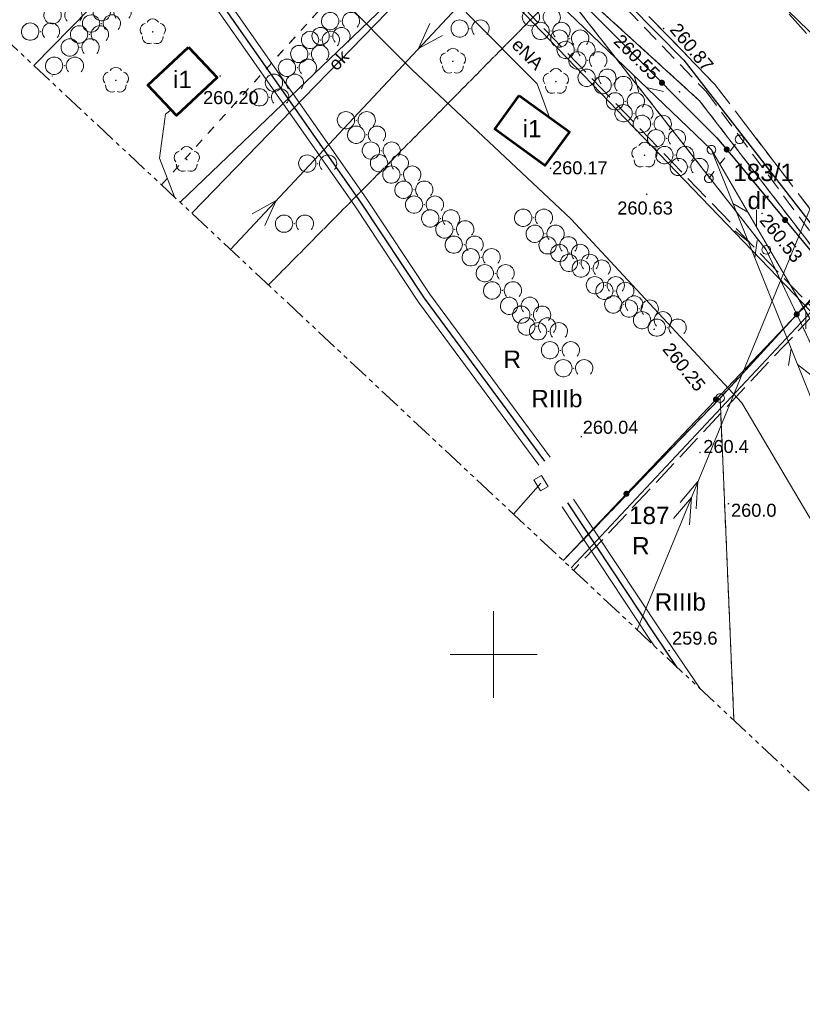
# Model space of a CAD drawing. Header units: metres. Extents: x 7427125 to 7427502, y 5541102 to 5541557.
# Tile 2 of 43: x 7427273 to 7427318, y 5541180 to 5541237. Entities that reach past the tile are written whole.
import ezdxf
from ezdxf.enums import TextEntityAlignment as Align

# ---------------------------------------------------------------- set-up
doc = ezdxf.new("R2010")
doc.units = ezdxf.units.M
doc.header["$MEASUREMENT"] = 0
for name, pattern in [('( Phantom )', [2.5, 1.25, -0.25, 0.25, -0.25, 0.25, -0.25]), ('PRZER1-1', [1, 0.5, -0.5]), ('PRZER2-1', [1.5, 1, -0.5]), ('PRZER3-1', [2, 1.5, -0.5])]:
    doc.linetypes.add(name, pattern=pattern)
for name, color, linetype, lineweight in [('!_Granica terenu objętego planem', 7, 'Continuous', 0), ('!_Linia rozgraniczająca', 7, 'Continuous', 0), ('GEPPGD', 7, 'Continuous', 13), ('GESBZO', 7, 'Continuous', 53), ('GESBZO_O', 7, 'Continuous', 53), ('GESDZI', 7, 'Continuous', 13), ('GESDZI_O', 7, 'Continuous', 13), ('GOSRBG', 7, 'Continuous', 13), ('GSLINK', 7, 'Continuous', 13), ('GSLINK_O', 7, 'Continuous', 13), ('GSLKOG', 7, 'Continuous', 30), ('GSPWPN', 7, 'Continuous', 13), ('GSPWPN_O', 7, 'Continuous', 13), ('GSPWPS', 7, 'Continuous', 13), ('GSPWPS_O', 7, 'Continuous', 13), ('GSSKOA', 7, 'Continuous', 13), ('GSSKOD', 7, 'Continuous', 13), ('GSSZAD', 7, 'Continuous', 13), ('GULLOB', 7, 'Continuous', 30), ('GUPIKP', 7, 'Continuous', 13), ('GUPISN', 7, 'Continuous', 13)]:
    doc.layers.add(name, color=color, linetype=linetype, lineweight=lineweight)
for name, color, linetype, lineweight, true_color in [('GESKKL_O', 7, 'Continuous', 13, 0x24bc24), ('GESUZY', 7, 'Continuous', 13, 0x008000), ('GESUZY_O', 7, 'Continuous', 13, 0x008000), ('GSPRDL', 7, 'Continuous', 13, 0x008000), ('GULEPR', 1, 'Continuous', 13, 0xff0000), ('GULEPR_O', 1, 'Continuous', 13, 0xff0000), ('GULTPR', 7, 'Continuous', 13, 0xff9100), ('GULWPR', 5, 'Continuous', 13, 0x0000ff), ('Ramka sekcyjna', 7, 'Continuous', 13, 0xa5007c)]:
    doc.layers.add(name, color=color, linetype=linetype, lineweight=lineweight, true_color=true_color)
doc.styles.add('Arial', font='arial.ttf')

# ---------------------------------------------------------------- blocks, each defined once
blk = doc.blocks.new('D_GEPPGD1_2')
blk.add_hatch(color=0).paths.add_polyline_path([(0, -0.04500000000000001), (-0.013906, -0.042798), (-0.02645, -0.036406), (-0.036406, -0.02645), (-0.042798, -0.013906), (-0.04500000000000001, 0), (-0.042798, 0.013906), (-0.036406, 0.02645), (-0.02645, 0.036406), (-0.013906, 0.042798), (0, 0.04500000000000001), (0.013906, 0.042798), (0.02645, 0.036406), (0.036406, 0.02645), (0.042798, 0.013906), (0.04500000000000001, 0), (0.042798, -0.013906), (0.036406, -0.02645), (0.02645, -0.036406), (0.013906, -0.042798)])
blk = doc.blocks.new('D_GEPPGD1_1')
at = {"color": 0, "flags": 128}
blk.add_lwpolyline([(0, 0.25), (0.07725400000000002, 0.237764), (0.146946, 0.202254), (0.202254, 0.146946), (0.237764, 0.07725400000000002), (0.25, 0), (0.237764, -0.07725400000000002), (0.202254, -0.146946), (0.146946, -0.202254), (0.07725400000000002, -0.237764), (0, -0.25), (-0.07725400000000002, -0.237764), (-0.146946, -0.202254), (-0.202254, -0.146946), (-0.237764, -0.07725400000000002), (-0.25, 0), (-0.237764, 0.07725400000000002), (-0.202254, 0.146946), (-0.146946, 0.202254), (-0.07725400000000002, 0.237764), (0, 0.25)], close=True, dxfattribs=at)
blk = doc.blocks.new('D_GUPIKP1_3')
at = {"color": 0, "flags": 128}
blk.add_lwpolyline([(0.375, -0.25), (-0.375, -0.25), (-0.375, 0.25), (0.375, 0.25), (0.375, -0.25)], close=True, dxfattribs=at)
blk = doc.blocks.new('D_GSPWPS1')
blk.add_hatch(color=0).paths.add_polyline_path([(0, -0.04500000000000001), (-0.011647, -0.043467), (-0.0225, -0.038971), (-0.03182, -0.03182), (-0.038971, -0.0225), (-0.043467, -0.011647), (-0.04500000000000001, 0), (-0.043467, 0.011647), (-0.038971, 0.0225), (-0.03182, 0.03182), (-0.0225, 0.038971), (-0.011647, 0.043467), (0, 0.04500000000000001), (0.011647, 0.043467), (0.0225, 0.038971), (0.03182, 0.03182), (0.038971, 0.0225), (0.043467, 0.011647), (0.04500000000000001, 0), (0.043467, -0.011647), (0.038971, -0.0225), (0.03182, -0.03182), (0.0225, -0.038971), (0.011647, -0.043467)])
blk = doc.blocks.new('D_GSPRDL1')
blk.add_hatch(color=0).paths.add_polyline_path([(0, -0.04500000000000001), (-0.013906, -0.042798), (-0.02645, -0.036406), (-0.036406, -0.02645), (-0.042798, -0.013906), (-0.04500000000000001, 0), (-0.042798, 0.013906), (-0.036406, 0.02645), (-0.02645, 0.036406), (-0.013906, 0.042798), (0, 0.04500000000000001), (0.013906, 0.042798), (0.02645, 0.036406), (0.036406, 0.02645), (0.042798, 0.013906), (0.04500000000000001, 0), (0.042798, -0.013906), (0.036406, -0.02645), (0.02645, -0.036406), (0.013906, -0.042798)])
at = {"color": 0, "flags": 128}
for points in [[(-0.324277, 0.563333), (-0.240553, 0.662679), (-0.127956, 0.727494), (0, 0.75), (0.127956, 0.727494), (0.240553, 0.662679), (0.324277, 0.563333)], [(-0.6359690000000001, -0.134326), (-0.7045800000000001, -0.024001), (-0.731429, 0.103115), (-0.713292, 0.231763), (-0.652348, 0.3465010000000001), (-0.55591, 0.433559), (-0.435555, 0.4824850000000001)], [(0.435555, 0.4824850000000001), (0.55591, 0.433559), (0.652348, 0.3465010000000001), (0.713292, 0.231763), (0.731429, 0.103115), (0.7045800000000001, -0.024001), (0.6359690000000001, -0.134326)], [(-0.068773, -0.646351), (-0.194901, -0.677512), (-0.324092, -0.663766), (-0.440839, -0.606763), (-0.5311290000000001, -0.513345), (-0.584125, -0.394725), (-0.5934649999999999, -0.265141)], [(0.5934649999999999, -0.265141), (0.584125, -0.394725), (0.5311290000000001, -0.513345), (0.440839, -0.606763), (0.324092, -0.663766), (0.194901, -0.677512), (0.068773, -0.646351)]]:
    blk.add_lwpolyline(points, dxfattribs=at)
blk = doc.blocks.new('D_GSPWPN1')
blk.add_hatch(color=0).paths.add_polyline_path([(0, -0.04500000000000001), (-0.011647, -0.043467), (-0.0225, -0.038971), (-0.03182, -0.03182), (-0.038971, -0.0225), (-0.043467, -0.011647), (-0.04500000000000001, 0), (-0.043467, 0.011647), (-0.038971, 0.0225), (-0.03182, 0.03182), (-0.0225, 0.038971), (-0.011647, 0.043467), (0, 0.04500000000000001), (0.011647, 0.043467), (0.0225, 0.038971), (0.03182, 0.03182), (0.038971, 0.0225), (0.043467, 0.011647), (0.04500000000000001, 0), (0.043467, -0.011647), (0.038971, -0.0225), (0.03182, -0.03182), (0.0225, -0.038971), (0.011647, -0.043467)])
blk = doc.blocks.new('D_GUPISN1')
at = {"color": 0, "flags": 128}
blk.add_lwpolyline([(0, 0.25), (0.064705, 0.241481), (0.125, 0.216506), (0.176777, 0.176777), (0.216506, 0.125), (0.241481, 0.064705), (0.25, 0), (0.241481, -0.064705), (0.216506, -0.125), (0.176777, -0.176777), (0.125, -0.216506), (0.064705, -0.241481), (0, -0.25), (-0.064705, -0.241481), (-0.125, -0.216506), (-0.176777, -0.176777), (-0.216506, -0.125), (-0.241481, -0.064705), (-0.25, 0), (-0.241481, 0.064705), (-0.216506, 0.125), (-0.176777, 0.176777), (-0.125, 0.216506), (-0.064705, 0.241481), (0, 0.25)], close=True, dxfattribs=at)
blk = doc.blocks.new('D_SUTP1')
at = {"color": 0, "flags": 128}
for points in [[(-0.0675, 0), (-0.9325, -0.5)], [(0.9325, 0), (0.0675, 0.5)]]:
    blk.add_lwpolyline(points, dxfattribs=at)
blk = doc.blocks.new('D_KOLO')
blk.add_hatch(color=0).paths.add_polyline_path([(0, -0.175), (-0.045293, -0.169037), (-0.08750000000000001, -0.151554), (-0.123744, -0.123744), (-0.151554, -0.08750000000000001), (-0.169037, -0.045293), (-0.175, 0), (-0.169037, 0.045293), (-0.151554, 0.08750000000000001), (-0.123744, 0.123744), (-0.08750000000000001, 0.151554), (-0.045293, 0.169037), (0, 0.175), (0.045293, 0.169037), (0.08750000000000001, 0.151554), (0.123744, 0.123744), (0.151554, 0.08750000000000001), (0.169037, 0.045293), (0.175, 0), (0.169037, -0.045293), (0.151554, -0.08750000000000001), (0.123744, -0.123744), (0.08750000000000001, -0.151554), (0.045293, -0.169037)])
blk = doc.blocks.new('D_GSLKOG1')
blk.add_hatch(color=0).paths.add_polyline_path([(0, -0.175), (-0.045293, -0.169037), (-0.08750000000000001, -0.151554), (-0.123744, -0.123744), (-0.151554, -0.08750000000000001), (-0.169037, -0.045293), (-0.175, 0), (-0.169037, 0.045293), (-0.151554, 0.08750000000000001), (-0.123744, 0.123744), (-0.08750000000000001, 0.151554), (-0.045293, 0.169037), (0, 0.175), (0.045293, 0.169037), (0.08750000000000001, 0.151554), (0.123744, 0.123744), (0.151554, 0.08750000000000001), (0.169037, 0.045293), (0.175, 0), (0.169037, -0.045293), (0.151554, -0.08750000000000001), (0.123744, -0.123744), (0.08750000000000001, -0.151554), (0.045293, -0.169037)])
blk = doc.blocks.new('D_SUEP1')
at = {"color": 0, "flags": 128}
blk.add_lwpolyline([(-0.75, -0.5), (0.75, 0), (-0.75, 0.5)], dxfattribs=at)
blk = doc.blocks.new('D_SUEP2')
at = {"color": 0, "flags": 128}
for points in [[(-1.25, -0.5), (0.25, 0), (-1.25, 0.5)], [(-0.25, -0.5), (1.25, 0), (-0.25, 0.5)]]:
    blk.add_lwpolyline(points, dxfattribs=at)
blk = doc.blocks.new('D_GSSZAD3')
at = {"color": 0, "flags": 128}
blk.add_lwpolyline([(-0.6, 0.5), (-0.5131760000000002, 0.492404), (-0.42899, 0.469846), (-0.35, 0.433013), (-0.2786060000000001, 0.383022), (-0.216978, 0.321394), (-0.166987, 0.25), (-0.130154, 0.17101), (-0.107596, 0.086824), (-0.1, 0), (-0.107596, -0.086824), (-0.130154, -0.17101), (-0.166987, -0.25), (-0.222125, -0.3274300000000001), (-0.290921, -0.393027), (-0.370887, -0.444418), (-0.459134, -0.479746), (-0.5524720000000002, -0.497736), (-0.647528, -0.497736), (-0.740866, -0.479746), (-0.829113, -0.444418), (-0.9090790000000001, -0.393027), (-0.977875, -0.3274300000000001), (-1.033013, -0.25), (-1.0725, -0.163534), (-1.094911, -0.07115700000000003), (-1.099434, 0.023791), (-1.085906, 0.117879), (-1.054816, 0.207708), (-1.007288, 0.290028), (-0.94504, 0.361867), (-0.8703200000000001, 0.4206270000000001), (-0.7858310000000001, 0.464184), (-0.6946260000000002, 0.4909640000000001), (-0.6, 0.5)], close=True, dxfattribs=at)
blk.add_lwpolyline([(0.234697, -0.341399), (0.179845, -0.2710530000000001), (0.138367, -0.192079), (0.111581, -0.106992), (0.100342, -0.018499), (0.105007, 0.070582), (0.125427, 0.157417), (0.160952, 0.239242), (0.210451, 0.313452), (0.27235, 0.377684), (0.344678, 0.429896), (0.425132, 0.468424), (0.511152, 0.4920430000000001), (0.6, 0.5), (0.6888479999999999, 0.4920430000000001), (0.7748680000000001, 0.468424), (0.855322, 0.429896), (0.9276500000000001, 0.377684), (0.989549, 0.313452), (1.039048, 0.239242), (1.074573, 0.157417), (1.094993, 0.070582), (1.099658, -0.018499), (1.088419, -0.106992), (1.061633, -0.192079), (1.020155, -0.2710530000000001), (0.9653030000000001, -0.341399)], dxfattribs=at)

msp = doc.modelspace()

# ---------------------------------------------------------------- linework, layer by layer
at = {"layer": '!_Granica terenu objętego planem', "color": 16, "linetype": 'PRZER3-1', "lineweight": 13}
msp.add_lwpolyline([(7427223.404079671, 5541280.844027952), (7427237.172249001, 5541294.666289), (7427273.595344, 5541264.198631), (7427293.187173, 5541246.199874), (7427318.59472, 5541219.771083), (7427304.610153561, 5541204.847755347)], dxfattribs=at)
at = {"layer": '!_Linia rozgraniczająca', "color": 218, "linetype": 'Continuous', "lineweight": 13, "flags": 128}
msp.add_lwpolyline([(7427223.545778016, 5541280.702884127), (7427237.184557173, 5541294.395246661), (7427273.463458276, 5541264.048205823), (7427293.047295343, 5541246.056790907), (7427318.318979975, 5541219.769323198), (7427304.464216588, 5541204.984512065)], dxfattribs=at)
at = {"layer": 'GESBZO', "color": 7, "linetype": 'Continuous', "lineweight": 53, "flags": 128}
for points in [[(7427282.41, 5541235.039999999), (7427284.050000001, 5541233.279999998), (7427281.7, 5541231.09), (7427280.059999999, 5541232.850000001), (7427282.41, 5541235.039999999)], [(7427301.469999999, 5541232.25), (7427304.369999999, 5541230.15), (7427302.96, 5541228.2), (7427300.059999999, 5541230.3), (7427301.469999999, 5541232.25)]]:
    msp.add_lwpolyline(points, close=True, dxfattribs=at)
at = {"layer": 'GESDZI', "color": 7, "linetype": 'Continuous', "lineweight": 13, "flags": 128}
for points in [[(7427224.325642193, 5541279.981588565), (7427240.42, 5541296.030000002), (7427256.269999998, 5541282.470000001), (7427284.57, 5541256.88), (7427301.749999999, 5541241.17), (7427315.719999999, 5541223.340000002), (7427317.479999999, 5541219.62), (7427313.060000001, 5541214.79), (7427304.010387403, 5541205.40904332)], [(7427305.530000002, 5541250.409999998), (7427320.149999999, 5541236.27), (7427324.78, 5541228.21), (7427319.610000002, 5541221.9), (7427311.879999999, 5541231.940000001), (7427301.749999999, 5541241.17)], [(7427334.684432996, 5541183.367980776), (7427317.479999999, 5541219.62), (7427318.849999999, 5541221.09), (7427335.089999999, 5541192), (7427337.827920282, 5541186.737503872)], [(7427313.852510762, 5541196.198344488), (7427313.060000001, 5541214.79), (7427317.479999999, 5541219.62), (7427334.684432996, 5541183.367980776)], [(7427304.010387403, 5541205.40904332), (7427313.060000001, 5541214.79), (7427313.852510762, 5541196.198344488)]]:
    msp.add_lwpolyline(points, dxfattribs=at)
msp.add_lwpolyline([(7427319.610000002, 5541221.9), (7427318.849999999, 5541221.09), (7427317.479999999, 5541219.62), (7427315.719999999, 5541223.340000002), (7427301.749999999, 5541241.17), (7427311.879999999, 5541231.940000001), (7427319.610000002, 5541221.9)], close=True, dxfattribs=at)
at = {"layer": 'GESUZY', "color": 96, "linetype": 'PRZER1-1', "lineweight": 13, "true_color": 0x008000}
for points in [[(7427224.325642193, 5541279.981588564), (7427240.42, 5541296.030000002), (7427256.269999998, 5541282.470000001), (7427284.57, 5541256.88), (7427297.259999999, 5541245.27), (7427280.843845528, 5541227.089328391)], [(7427305.530000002, 5541250.409999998), (7427320.149999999, 5541236.27), (7427324.78, 5541228.21), (7427319.610000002, 5541221.9), (7427311.879999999, 5541231.940000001), (7427301.749999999, 5541241.17)], [(7427280.843845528, 5541227.089328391), (7427297.259999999, 5541245.27), (7427301.749999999, 5541241.17), (7427303.91, 5541238.410000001), (7427287.012657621, 5541221.316278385)], [(7427287.012657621, 5541221.316278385), (7427303.91, 5541238.410000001), (7427315.719999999, 5541223.340000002), (7427317.479999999, 5541219.62), (7427313.060000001, 5541214.79), (7427304.010387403, 5541205.40904332)], [(7427334.684432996, 5541183.367980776), (7427317.479999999, 5541219.62), (7427318.849999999, 5541221.09), (7427335.089999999, 5541192), (7427337.827920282, 5541186.737503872)], [(7427313.852510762, 5541196.198344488), (7427313.060000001, 5541214.79), (7427317.479999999, 5541219.62), (7427334.684432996, 5541183.367980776)], [(7427304.010387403, 5541205.40904332), (7427313.060000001, 5541214.79), (7427313.852510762, 5541196.198344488)]]:
    msp.add_lwpolyline(points, dxfattribs=at)
msp.add_lwpolyline([(7427301.749999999, 5541241.17), (7427311.879999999, 5541231.940000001), (7427319.610000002, 5541221.9), (7427318.849999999, 5541221.09), (7427317.479999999, 5541219.62), (7427315.719999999, 5541223.340000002), (7427303.91, 5541238.410000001), (7427301.749999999, 5541241.17)], close=True, dxfattribs=at)
at = {"layer": 'GOSRBG', "color": 7, "linetype": '( Phantom )', "lineweight": 13, "flags": 128}
msp.add_lwpolyline([(7427455.093105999, 5541312.434768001), (7427244.198401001, 5541498.570144), (7427125.238829, 5541372.711456), (7427331.364757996, 5541179.809601), (7427455.093105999, 5541312.434768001)], close=True, dxfattribs=at)
at = {"layer": 'GSLINK', "color": 7, "linetype": 'Continuous', "lineweight": 13, "flags": 128}
msp.add_lwpolyline([(7427282.587791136, 5541225.457266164), (7427287.679999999, 5541230.71), (7427294.540000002, 5541237.74), (7427294.679999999, 5541241.470000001)], dxfattribs=at)
at = {"layer": 'GSLKOG', "color": 7, "linetype": 'Continuous', "lineweight": 30, "flags": 128}
for points in [[(7427261.519999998, 5541277.52), (7427265.850000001, 5541273.58), (7427268.600000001, 5541271.180000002), (7427275.389999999, 5541264.96), (7427281.2, 5541259.690000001), (7427288.160000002, 5541253.500000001), (7427297.259999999, 5541245.27), (7427298.119999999, 5541244.46), (7427300.449999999, 5541242.240000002), (7427301.25, 5541241.480000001), (7427312.87, 5541229.8), (7427314.009999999, 5541228.460000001), (7427319.610000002, 5541221.66), (7427317.479999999, 5541219.62)], [(7427287.380000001, 5541248.160000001), (7427273.48014642, 5541233.980607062)], [(7427304.002461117, 5541205.416461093), (7427317.479999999, 5541219.62)]]:
    msp.add_lwpolyline(points, dxfattribs=at)
at = {"layer": 'GSSKOA', "color": 7, "linetype": 'PRZER3-1', "lineweight": 13}
for points in [[(7427346.090000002, 5541268.4), (7427335.79, 5541258.5), (7427333.98, 5541256.760000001), (7427332.999999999, 5541256.140000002), (7427324.469999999, 5541250.910000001), (7427323.95, 5541250.54), (7427319.57, 5541246.440000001), (7427317.840000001, 5541244.850000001), (7427316.180000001, 5541243.720000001), (7427314.75, 5541243.25), (7427312.709999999, 5541243.3), (7427310.659999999, 5541244.679999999), (7427310.310000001, 5541244.33), (7427319.36, 5541234.380000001), (7427319.759999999, 5541234.739999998), (7427318.650000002, 5541236.690000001)], [(7427310.310000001, 5541244.33), (7427319.36, 5541234.380000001), (7427324.059999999, 5541228.57)], [(7427328.66, 5541207.53), (7427325.010000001, 5541215.25), (7427320.899999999, 5541222.230000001), (7427312.780000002, 5541232.86), (7427302.840000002, 5541243.140000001)]]:
    msp.add_lwpolyline(points, dxfattribs=at)
at = {"layer": 'GSSKOD', "color": 7, "linetype": 'PRZER2-1', "lineweight": 13}
msp.add_lwpolyline([(7427325.7, 5541191.81), (7427327.510000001, 5541191.61), (7427328.66, 5541207.53), (7427325.010000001, 5541215.25), (7427320.899999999, 5541222.230000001), (7427312.780000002, 5541232.86), (7427302.840000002, 5541243.140000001), (7427302.460000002, 5541242.690000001), (7427312.250000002, 5541232.479999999), (7427320.19, 5541221.790000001), (7427322.209999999, 5541214.55), (7427323.54, 5541207.25), (7427325.7, 5541191.81)], close=True, dxfattribs=at)
at = {"layer": 'GSSZAD', "color": 7, "linetype": 'PRZER2-1', "lineweight": 13}
for points in [[(7427277.379999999, 5541236.409999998), (7427277.370000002, 5541236.390000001), (7427277.389999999, 5541236.390000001), (7427277.379999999, 5541236.409999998)], [(7427291.169999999, 5541236.550000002), (7427291.160000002, 5541236.53), (7427291.179999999, 5541236.53), (7427291.169999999, 5541236.550000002)], [(7427273.87, 5541235.940000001), (7427273.86, 5541235.92), (7427273.880000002, 5541235.92), (7427273.87, 5541235.940000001)], [(7427276.69, 5541235.78), (7427276.679999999, 5541235.760000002), (7427276.7, 5541235.760000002), (7427276.69, 5541235.78)], [(7427290.62, 5541235.680000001), (7427290.61, 5541235.660000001), (7427290.629999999, 5541235.660000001), (7427290.62, 5541235.680000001)], [(7427298.639999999, 5541236.12), (7427298.629999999, 5541236.099999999), (7427298.65, 5541236.099999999), (7427298.639999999, 5541236.12)], [(7427303.309999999, 5541235.980000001), (7427303.300000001, 5541235.960000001), (7427303.320000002, 5541235.960000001), (7427303.309999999, 5541235.980000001)], [(7427290.009999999, 5541235.46), (7427290, 5541235.440000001), (7427290.02, 5541235.440000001), (7427290.009999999, 5541235.46)], [(7427304.389999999, 5541235.540000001), (7427304.380000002, 5541235.52), (7427304.4, 5541235.52), (7427304.389999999, 5541235.540000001)], [(7427276.149999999, 5541235.03), (7427276.139999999, 5541235.010000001), (7427276.16, 5541235.010000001), (7427276.149999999, 5541235.03)], [(7427289.389999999, 5541234.65), (7427289.380000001, 5541234.63), (7427289.400000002, 5541234.63), (7427289.389999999, 5541234.65)], [(7427304.75, 5541234.890000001), (7427304.74, 5541234.870000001), (7427304.760000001, 5541234.870000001), (7427304.75, 5541234.890000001)], [(7427275.25, 5541233.970000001), (7427275.239999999, 5541233.950000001), (7427275.259999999, 5541233.950000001), (7427275.25, 5541233.970000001)], [(7427305.429999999, 5541234.28), (7427305.420000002, 5541234.259999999), (7427305.440000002, 5541234.259999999), (7427305.429999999, 5541234.28)], [(7427274.54, 5541233.390000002), (7427274.529999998, 5541233.37), (7427274.549999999, 5541233.37), (7427274.54, 5541233.390000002)], [(7427288.679999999, 5541233.86), (7427288.670000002, 5541233.84), (7427288.69, 5541233.84), (7427288.679999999, 5541233.86)], [(7427287.929999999, 5541232.990000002), (7427287.92, 5541232.969999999), (7427287.94, 5541232.969999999), (7427287.929999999, 5541232.990000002)], [(7427305.959999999, 5541233.279999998), (7427305.950000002, 5541233.260000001), (7427305.970000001, 5541233.260000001), (7427305.959999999, 5541233.279999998)], [(7427306.880000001, 5541232.86), (7427306.869999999, 5541232.84), (7427306.889999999, 5541232.84), (7427306.880000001, 5541232.86)], [(7427287.089999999, 5541232.15), (7427287.08, 5541232.13), (7427287.099999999, 5541232.13), (7427287.089999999, 5541232.15)], [(7427307.599999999, 5541231.92), (7427307.589999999, 5541231.9), (7427307.61, 5541231.9), (7427307.599999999, 5541231.92)], [(7427308.090000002, 5541231.230000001), (7427308.08, 5541231.210000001), (7427308.099999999, 5541231.210000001), (7427308.090000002, 5541231.230000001)], [(7427292.08, 5541230.830000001), (7427292.07, 5541230.81), (7427292.090000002, 5541230.81), (7427292.08, 5541230.830000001)], [(7427309.150000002, 5541230.62), (7427309.140000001, 5541230.599999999), (7427309.159999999, 5541230.599999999), (7427309.150000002, 5541230.62)], [(7427292.67, 5541229.99), (7427292.659999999, 5541229.970000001), (7427292.679999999, 5541229.970000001), (7427292.67, 5541229.99)], [(7427309.970000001, 5541229.790000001), (7427309.959999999, 5541229.77), (7427309.98, 5541229.77), (7427309.970000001, 5541229.790000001)], [(7427293.519999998, 5541229.08), (7427293.509999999, 5541229.06), (7427293.53, 5541229.06), (7427293.519999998, 5541229.08)], [(7427310.45, 5541228.82), (7427310.439999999, 5541228.8), (7427310.46, 5541228.8), (7427310.45, 5541228.82)], [(7427289.849999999, 5541228.33), (7427289.840000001, 5541228.31), (7427289.86, 5541228.31), (7427289.849999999, 5541228.33)], [(7427293.99, 5541228.349999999), (7427293.98, 5541228.33), (7427294, 5541228.33), (7427293.99, 5541228.349999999)], [(7427294.7, 5541227.690000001), (7427294.689999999, 5541227.670000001), (7427294.709999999, 5541227.670000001), (7427294.7, 5541227.690000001)], [(7427311.27, 5541228.13), (7427311.259999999, 5541228.11), (7427311.28, 5541228.11), (7427311.27, 5541228.13)], [(7427295.4, 5541226.82), (7427295.389999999, 5541226.8), (7427295.409999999, 5541226.8), (7427295.4, 5541226.82)], [(7427296.009999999, 5541225.96), (7427296, 5541225.940000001), (7427296.02, 5541225.940000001), (7427296.009999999, 5541225.96)], [(7427288.509999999, 5541224.86), (7427288.499999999, 5541224.84), (7427288.519999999, 5541224.84), (7427288.509999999, 5541224.86)], [(7427296.94, 5541225.16), (7427296.929999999, 5541225.139999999), (7427296.949999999, 5541225.139999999), (7427296.94, 5541225.16)], [(7427302.300000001, 5541225.2), (7427302.29, 5541225.180000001), (7427302.310000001, 5541225.180000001), (7427302.300000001, 5541225.2)], [(7427297.759999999, 5541224.53), (7427297.749999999, 5541224.510000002), (7427297.769999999, 5541224.510000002), (7427297.759999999, 5541224.53)], [(7427302.970000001, 5541224.28), (7427302.96, 5541224.260000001), (7427302.979999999, 5541224.260000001), (7427302.970000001, 5541224.28)], [(7427298.300000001, 5541223.649999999), (7427298.29, 5541223.63), (7427298.309999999, 5541223.63), (7427298.300000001, 5541223.649999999)], [(7427303.710000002, 5541223.609999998), (7427303.7, 5541223.59), (7427303.720000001, 5541223.59), (7427303.710000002, 5541223.609999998)], [(7427304.389999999, 5541223.17), (7427304.380000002, 5541223.150000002), (7427304.4, 5541223.150000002), (7427304.389999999, 5541223.17)], [(7427299.28, 5541222.92), (7427299.269999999, 5541222.9), (7427299.29, 5541222.9), (7427299.28, 5541222.92)], [(7427304.94, 5541222.600000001), (7427304.929999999, 5541222.579999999), (7427304.949999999, 5541222.579999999), (7427304.94, 5541222.600000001)], [(7427300.090000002, 5541222), (7427300.08, 5541221.980000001), (7427300.100000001, 5541221.980000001), (7427300.090000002, 5541222)], [(7427305.630000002, 5541222.27), (7427305.62, 5541222.249999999), (7427305.640000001, 5541222.249999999), (7427305.630000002, 5541222.27)], [(7427300.509999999, 5541221.010000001), (7427300.5, 5541220.99), (7427300.52, 5541220.99), (7427300.509999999, 5541221.010000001)], [(7427306.439999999, 5541221.31), (7427306.429999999, 5541221.29), (7427306.45, 5541221.29), (7427306.439999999, 5541221.31)], [(7427306.99, 5541220.979999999), (7427306.98, 5541220.96), (7427307.000000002, 5541220.96), (7427306.99, 5541220.979999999)], [(7427301.49, 5541220.12), (7427301.479999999, 5541220.100000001), (7427301.5, 5541220.100000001), (7427301.49, 5541220.12)], [(7427307.5, 5541220.2), (7427307.489999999, 5541220.180000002), (7427307.509999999, 5541220.180000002), (7427307.5, 5541220.2)], [(7427308.4, 5541219.96), (7427308.390000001, 5541219.940000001), (7427308.410000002, 5541219.940000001), (7427308.4, 5541219.96)], [(7427302.19, 5541219.61), (7427302.180000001, 5541219.59), (7427302.200000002, 5541219.59), (7427302.19, 5541219.61)], [(7427309.159999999, 5541219.29), (7427309.150000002, 5541219.27), (7427309.17, 5541219.27), (7427309.159999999, 5541219.29)], [(7427302.49, 5541218.930000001), (7427302.48, 5541218.910000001), (7427302.5, 5541218.910000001), (7427302.49, 5541218.930000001)], [(7427303.160000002, 5541218.65), (7427303.15, 5541218.630000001), (7427303.17, 5541218.630000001), (7427303.160000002, 5541218.65)], [(7427310.010000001, 5541218.86), (7427310, 5541218.84), (7427310.019999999, 5541218.84), (7427310.010000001, 5541218.86)], [(7427303.849999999, 5541217.56), (7427303.839999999, 5541217.54), (7427303.859999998, 5541217.54), (7427303.849999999, 5541217.56)], [(7427304.62, 5541216.519999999), (7427304.609999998, 5541216.499999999), (7427304.629999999, 5541216.499999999), (7427304.62, 5541216.519999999)]]:
    msp.add_lwpolyline(points, close=True, dxfattribs=at)
at = {"layer": 'GULEPR', "color": 1, "linetype": 'Continuous', "lineweight": 13, "true_color": 0xff0000, "flags": 128}
for points in [[(7427232.953461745, 5541271.907289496), (7427324.979999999, 5541243.79), (7427325.639999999, 5541243.730000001), (7427308.271758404, 5541201.421061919)], [(7427299.640000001, 5541239.440000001), (7427298.389999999, 5541239.640000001), (7427297.559999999, 5541238.600000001), (7427298.439999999, 5541237.02), (7427302.5, 5541232.92), (7427303.219999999, 5541230.979999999)], [(7427299.589999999, 5541239.155), (7427284.824340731, 5541223.364203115)], [(7427281.587877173, 5541226.393030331), (7427280.719999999, 5541228.639999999), (7427281.07, 5541231.17), (7427281.400000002, 5541231.42)], [(7427301.147736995, 5541208.088039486), (7427302.730000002, 5541209.88)]]:
    msp.add_lwpolyline(points, dxfattribs=at)
at = {"layer": 'GULLOB', "color": 7, "linetype": 'Continuous', "lineweight": 30, "flags": 128}
for points in [[(7427169.735, 5541342.305000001), (7427185.599999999, 5541323.21), (7427203.900000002, 5541307.690000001), (7427224.490000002, 5541290.579999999), (7427225.37, 5541289.900000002), (7427226.139999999, 5541289.310000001), (7427233.439999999, 5541282.899999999), (7427256.670000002, 5541264.04), (7427270.689999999, 5541252.000000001), (7427281.090000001, 5541242.140000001), (7427292.319999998, 5541226.099999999), (7427295.989999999, 5541220.55), (7427302.930000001, 5541211.150000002)], [(7427304.599999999, 5541240.739999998), (7427310.96, 5541234.28), (7427320.259999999, 5541222.32), (7427325.150000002, 5541213.96), (7427326.53, 5541211.31), (7427327.219999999, 5541211.340000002), (7427330.96, 5541213.08), (7427338.700000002, 5541215.980000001)], [(7427310.5926537, 5541199.249064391), (7427309.269999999, 5541201.190000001), (7427304.28, 5541208.74)]]:
    msp.add_lwpolyline(points, dxfattribs=at)
at = {"layer": 'GULTPR', "color": 30, "linetype": 'Continuous', "lineweight": 13, "true_color": 0xff9100, "flags": 128}
for points in [[(7427147.925493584, 5541396.713844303), (7427160.789999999, 5541380.08), (7427172.769999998, 5541365.729999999), (7427189.699999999, 5541344.59), (7427199.87, 5541334.940000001), (7427213.889999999, 5541323.550000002), (7427227.660000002, 5541313.41), (7427237.409999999, 5541307.289999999), (7427244.889999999, 5541301.8), (7427255.300000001, 5541292.78), (7427280.969999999, 5541270.3), (7427294.360000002, 5541257.17), (7427307.469999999, 5541246.36), (7427319.95, 5541234.270000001), (7427324.380000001, 5541225.760000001), (7427330.33, 5541215.04), (7427332.71, 5541211.010000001), (7427342.287628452, 5541191.51789212)], [(7427138.99115015, 5541387.261349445), (7427150.53, 5541372.9), (7427155.73, 5541366.13), (7427162.090000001, 5541358.32), (7427176.98, 5541342.600000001), (7427191.599999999, 5541326.99), (7427203.909999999, 5541316.59), (7427217.909999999, 5541304.45), (7427233.530000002, 5541291.77), (7427239.550000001, 5541285.78), (7427268.11, 5541261.04), (7427295.299999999, 5541233.720000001), (7427304.460000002, 5541225.139999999), (7427314.32, 5541214.510000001), (7427329.589999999, 5541188.640000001), (7427333.273906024, 5541181.856028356)], [(7427288.74, 5541251.96), (7427312.559999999, 5541229.12)], [(7427304.599999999, 5541240.739999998), (7427310.96, 5541234.28), (7427320.259999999, 5541222.32), (7427325.150000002, 5541213.96), (7427326.53, 5541211.31), (7427327.219999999, 5541211.340000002), (7427330.96, 5541213.08), (7427338.700000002, 5541215.980000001), (7427343.749999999, 5541207.15), (7427345.65, 5541207.03), (7427352.28, 5541206.279999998), (7427353.5, 5541206.33), (7427355.903883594, 5541206.113238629)], [(7427312.559999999, 5541229.12), (7427335.710000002, 5541189.409999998)], [(7427319.98, 5541210.404999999), (7427319.649999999, 5541211.42), (7427312.559999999, 5541229.12)]]:
    msp.add_lwpolyline(points, dxfattribs=at)
at = {"layer": 'GULWPR', "color": 5, "linetype": 'Continuous', "lineweight": 13, "true_color": 0x0000ff, "flags": 128}
for points in [[(7427226.403926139, 5541289.610571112), (7427233.698119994, 5541283.205669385), (7427256.926410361, 5541264.347057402), (7427270.958066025, 5541252.29704783), (7427281.394512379, 5541242.402493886), (7427292.650720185, 5541226.32506083), (7427296.317943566, 5541220.779259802), (7427303.251798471, 5541211.387583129)], [(7427225.876073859, 5541289.009428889), (7427233.181880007, 5541282.594330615), (7427256.413589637, 5541263.7329426), (7427270.421933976, 5541251.70295217), (7427280.785487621, 5541241.877506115), (7427291.989279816, 5541225.874939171), (7427295.662056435, 5541220.3207402), (7427302.608201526, 5541210.912416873)], [(7427257.259999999, 5541276.850000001), (7427271.720000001, 5541263.260000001), (7427272.02, 5541263.09), (7427272.199999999, 5541262.71), (7427293.509999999, 5541242.609999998), (7427293.829999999, 5541242.37), (7427295.530000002, 5541239.15), (7427281.917540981, 5541226.084516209)], [(7427304.613701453, 5541208.960552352), (7427309.602141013, 5541201.412913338), (7427311.928810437, 5541197.998629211)], [(7427303.946298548, 5541208.519447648), (7427308.937858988, 5541200.967086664), (7427309.25649697, 5541200.499499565)]]:
    msp.add_lwpolyline(points, dxfattribs=at)
at = {"layer": 'GUPISN', "color": 7, "linetype": 'PRZER1-1', "lineweight": 13}
msp.add_lwpolyline([(7427312.41, 5541227.470000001), (7427314.180000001, 5541229.720000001)], dxfattribs=at)
at = {"layer": 'Ramka sekcyjna', "color": 7, "linetype": 'Continuous', "lineweight": 13, "flags": 128}
for points in [[(7427299.999999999, 5541197.5), (7427299.999999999, 5541202.5)], [(7427302.5, 5541199.999999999), (7427297.5, 5541199.999999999)]]:
    msp.add_lwpolyline(points, dxfattribs=at)

# ---------------------------------------------------------------- block references
at = {"layer": 'GEPPGD', "color": 7, "linetype": 'Continuous', "lineweight": 13}
for name, p in [('D_GEPPGD1_2', (7427311.879999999, 5541231.940000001)), ('D_GEPPGD1_1', (7427315.719999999, 5541223.340000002)), ('D_GEPPGD1_2', (7427317.479999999, 5541219.62)), ('D_GEPPGD1_1', (7427313.060000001, 5541214.79))]:
    msp.add_blockref(name, p, dxfattribs=at)
at = {"layer": 'GSLKOG', "color": 7, "linetype": 'Continuous', "lineweight": 30}
for name, p, rotation in [('D_KOLO', (7427309.704813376, 5541232.981530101), 314.8524575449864), ('D_KOLO', (7427309.704813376, 5541232.981530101), 314.8524575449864), ('D_KOLO', (7427313.439999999, 5541229.13), 310.3893506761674), ('D_KOLO', (7427313.439999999, 5541229.13), 310.3893506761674), ('D_KOLO', (7427316.810000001, 5541225.06), 309.4724598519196), ('D_KOLO', (7427316.810000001, 5541225.06), 309.4724598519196), ('D_GSLKOG1', (7427317.479999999, 5541219.62), 223.7635923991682), ('D_GSLKOG1', (7427317.479999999, 5541219.62), 46.50236936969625), ('D_KOLO', (7427312.821217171, 5541214.710260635), 46.50236936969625), ('D_KOLO', (7427312.821217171, 5541214.710260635), 46.50236936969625), ('D_KOLO', (7427307.658782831, 5541209.269739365), 46.50236936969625), ('D_KOLO', (7427307.658782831, 5541209.269739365), 46.50236936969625)]:
    msp.add_blockref(name, p, dxfattribs=dict(at, rotation=rotation))
at = {"layer": 'GSPRDL', "color": 96, "linetype": 'Continuous', "lineweight": 13, "true_color": 0x008000}
for p in [(7427280.340000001, 5541235.92), (7427297.65, 5541234.220000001), (7427278.21, 5541233.12), (7427303.590000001, 5541233.05), (7427308.7, 5541228.8), (7427282.300000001, 5541228.55)]:
    msp.add_blockref('D_GSPRDL1', p, dxfattribs=at)
at = {"layer": 'GSPWPN', "color": 7, "linetype": 'Continuous', "lineweight": 13}
for p in [(7427311.9, 5541211.65), (7427313.54, 5541208.690000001), (7427310.12, 5541200.220000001)]:
    msp.add_blockref('D_GSPWPN1', p, dxfattribs=at)
at = {"layer": 'GSPWPS', "color": 7, "linetype": 'Continuous', "lineweight": 13}
for p in [(7427309.799999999, 5541236.11), (7427284.229999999, 5541233.37), (7427310.719999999, 5541232.460000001), (7427303.28, 5541228.05), (7427308.830000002, 5541226.55), (7427315.480000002, 5541225.440000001), (7427309.259999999, 5541218.760000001), (7427305.060000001, 5541212.56)]:
    msp.add_blockref('D_GSPWPS1', p, dxfattribs=at)
at = {"layer": 'GSSZAD', "color": 7, "linetype": 'Continuous', "lineweight": 13}
for p in [(7427275.160000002, 5541236.88), (7427278, 5541237.05), (7427277.379999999, 5541236.4), (7427291.169999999, 5541236.54), (7427302.750000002, 5541236.760000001), (7427273.87, 5541235.930000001), (7427276.69, 5541235.77), (7427290.62, 5541235.67), (7427298.640000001, 5541236.11), (7427303.310000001, 5541235.969999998), (7427290.009999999, 5541235.45), (7427304.389999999, 5541235.529999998), (7427276.149999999, 5541235.020000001), (7427289.390000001, 5541234.639999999), (7427304.75, 5541234.88), (7427305.429999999, 5541234.270000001), (7427275.25, 5541233.96), (7427288.679999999, 5541233.849999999), (7427287.929999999, 5541232.980000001), (7427305.959999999, 5541233.269999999), (7427306.880000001, 5541232.850000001), (7427287.089999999, 5541232.140000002), (7427307.599999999, 5541231.91), (7427308.090000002, 5541231.220000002), (7427292.08, 5541230.82), (7427309.150000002, 5541230.61), (7427292.67, 5541229.980000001), (7427309.970000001, 5541229.779999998), (7427293.519999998, 5541229.070000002), (7427289.849999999, 5541228.32), (7427293.99, 5541228.34), (7427310.45, 5541228.810000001), (7427311.27, 5541228.12), (7427294.7, 5541227.680000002), (7427295.4, 5541226.810000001), (7427296.009999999, 5541225.950000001), (7427296.939999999, 5541225.149999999), (7427302.300000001, 5541225.190000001), (7427288.509999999, 5541224.850000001), (7427297.759999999, 5541224.52), (7427302.970000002, 5541224.27), (7427298.300000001, 5541223.640000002), (7427303.710000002, 5541223.600000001), (7427299.279999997, 5541222.909999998), (7427304.389999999, 5541223.16), (7427304.939999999, 5541222.59), (7427305.630000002, 5541222.259999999), (7427300.090000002, 5541221.990000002), (7427300.509999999, 5541221), (7427306.439999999, 5541221.3), (7427306.99, 5541220.970000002), (7427301.49, 5541220.110000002), (7427307.5, 5541220.190000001), (7427308.4, 5541219.95), (7427302.189999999, 5541219.600000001), (7427309.159999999, 5541219.279999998), (7427302.49, 5541218.92), (7427303.160000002, 5541218.640000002), (7427310.010000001, 5541218.849999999), (7427303.849999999, 5541217.550000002), (7427304.62, 5541216.510000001)]:
    msp.add_blockref('D_GSSZAD3', p, dxfattribs=at)
at = {"layer": 'GULEPR', "color": 1, "linetype": 'Continuous', "lineweight": 13, "true_color": 0xff0000}
for name, p, rotation in [('D_SUEP1', (7427296.175000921, 5541235.502907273), 226.921493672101), ('D_SUEP1', (7427286.94499908, 5541225.632092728), 46.92149367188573), ('D_SUEP2', (7427311.305628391, 5541208.811552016), 67.68136027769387)]:
    msp.add_blockref(name, p, dxfattribs=dict(at, rotation=rotation))
at = {"layer": 'GULTPR', "color": 30, "linetype": 'Continuous', "lineweight": 13, "true_color": 0xff9100}
for p, rotation in [((7427308.770238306, 5541232.753843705), 136.2032063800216), ((7427314.691730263, 5541225.463368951), 300.2411838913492), ((7427314.710589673, 5541223.751108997), 291.8293096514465), ((7427318.469038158, 5541218.98402137), 120.2411838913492), ((7427317.499410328, 5541216.788891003), 111.8293096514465)]:
    msp.add_blockref('D_SUTP1', p, dxfattribs=dict(at, rotation=rotation))
at = {"layer": 'GUPIKP', "color": 1, "linetype": 'Continuous', "lineweight": 13, "true_color": 0xff0000, "rotation": 120.6687234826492}
msp.add_blockref('D_GUPIKP1_3', (7427302.730000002, 5541209.88), dxfattribs=at)
at = {"layer": 'GUPISN', "color": 7, "linetype": 'Continuous', "lineweight": 13}
for p in [(7427314.180000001, 5541229.720000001), (7427312.559999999, 5541229.12), (7427312.41, 5541227.470000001)]:
    msp.add_blockref('D_GUPISN1', p, dxfattribs=at)

# ---------------------------------------------------------------- texts
at = {"layer": 'GESBZO_O', "color": 7, "linetype": 'Continuous', "lineweight": 0, "style": 'Arial'}
for p in [(7427282.054999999, 5541232.671557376), (7427302.215000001, 5541229.831557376)]:
    msp.add_text('i1', height=1, dxfattribs=at).set_placement(p, align=Align.CENTER)
at = {"layer": 'GESDZI_O', "color": 7, "linetype": 'Continuous', "lineweight": 0, "style": 'Arial'}
for s, p in [('183/1', (7427313.82, 5541227.31)), ('187', (7427307.807731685, 5541207.5160158))]:
    msp.add_text(s, height=1, dxfattribs=at).set_placement(p)
at = {"layer": 'GESKKL_O', "color": 82, "linetype": 'Continuous', "lineweight": 0, "true_color": 0x24bc24, "style": 'Arial'}
for p in [(7427302.171088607, 5541214.260205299), (7427309.290746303, 5541202.524347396)]:
    msp.add_text('RIIIb', height=1, dxfattribs=at).set_placement(p)
at = {"layer": 'GESUZY_O', "color": 96, "linetype": 'Continuous', "lineweight": 0, "true_color": 0x008000, "style": 'Arial'}
for s, p in [('dr', (7427314.639999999, 5541225.690000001)), ('R', (7427300.567993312, 5541216.533247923)), ('R', (7427307.987566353, 5541205.765866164))]:
    msp.add_text(s, height=1, dxfattribs=at).set_placement(p)
at = {"layer": 'GSLINK_O', "color": 7, "linetype": 'Continuous', "lineweight": 0, "style": 'Arial'}
msp.add_text('ok', height=0.7499999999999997, rotation=45.70119552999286, dxfattribs=at).set_placement((7427291.320044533, 5541234.02003468), align=Align.CENTER)
at = {"layer": 'GSPWPN_O', "color": 7, "linetype": 'Continuous', "lineweight": 0, "style": 'Arial'}
for s, p in [('260.4', (7427312.090000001, 5541211.62)), ('260.0', (7427313.69, 5541207.939999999)), ('259.6', (7427310.29, 5541200.56))]:
    msp.add_text(s, height=0.75, dxfattribs=at).set_placement(p)
at = {"layer": 'GSPWPS_O', "color": 7, "linetype": 'Continuous', "lineweight": 0, "style": 'Arial'}
for s, rotation, p in [('260.87', 309.7105226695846, (7427310.11709957, 5541236.028109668)), ('260.55', 315.3512856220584, (7427306.86, 5541235.32)), ('260.53', 308.7254557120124, (7427315.29, 5541225.03)), ('260.25', 308.7457550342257, (7427309.690000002, 5541217.600000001))]:
    msp.add_text(s, height=0.75, rotation=rotation, dxfattribs=at).set_placement(p)
for s, p in [('260.20', (7427283.24, 5541231.75)), ('260.17', (7427303.370000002, 5541227.699999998)), ('260.63', (7427307.130000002, 5541225.38)), ('260.04', (7427305.139999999, 5541212.730000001))]:
    msp.add_text(s, height=0.75, dxfattribs=at).set_placement(p)
at = {"layer": 'GULEPR_O', "color": 1, "linetype": 'Continuous', "lineweight": 0, "true_color": 0xff0000, "style": 'Arial'}
msp.add_text('eNA', height=0.75, rotation=314.7620452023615, dxfattribs=at).set_placement((7427300.979999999, 5541235.100000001))

doc.saveas('drawing.dxf')
